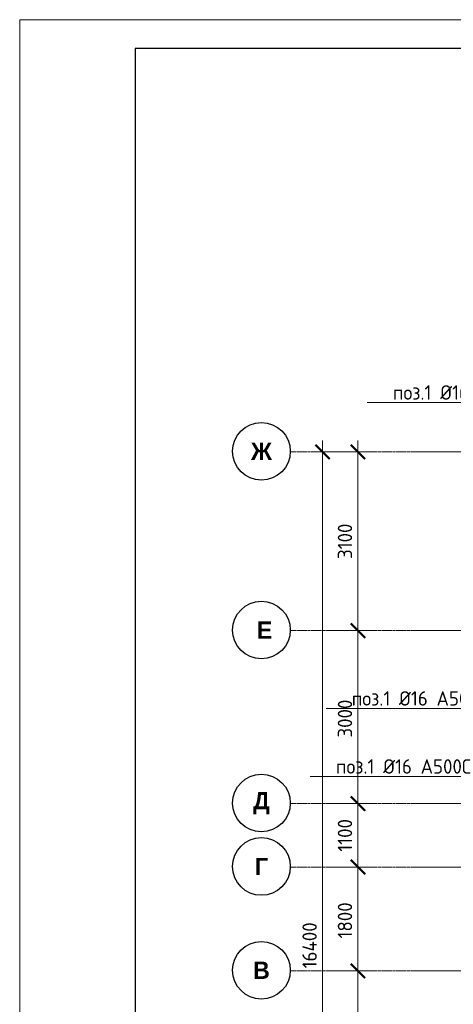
# Model space of a CAD drawing. Header units: millimetres. Extents: x 349531 to 1063351, y -131924 to 96186.
# Tile 190 of 230: x 968870 to 976385, y 43081 to 60157. Entities that reach past the tile are written whole.
import ezdxf
from ezdxf import colors
from ezdxf.entities.mleader import LeaderData, LeaderLine
from ezdxf.math import Vec2, Vec3

# ---------------------------------------------------------------- set-up
doc = ezdxf.new("R2010")
doc.units = ezdxf.units.MM
doc.linetypes.add('______5', pattern=[1100, 800, -100, 100, -100])
doc.linetypes.add('осевая', pattern=[50.8, 31.75, -6.35, 6.35, -6.35])
for name, color, linetype, lineweight in [('Оси', 40, '______5', 18), ('подоснова', 151, 'Continuous', 5), ('РАЗМЕРЫ', 1, 'Continuous', 9), ('ТОНКИЕ', 7, 'Continuous', 9)]:
    doc.layers.add(name, color=color, linetype=linetype, lineweight=lineweight)
doc.layers.add('ТОЛСТЫЕ_ОСНОВНЫЕ', color=6, linetype='Continuous')
doc.styles.add('Century Gothic', font='GOTHIC.TTF')
doc.styles.add('GOST-2.304_Type-B', font='GOST_Common.ttf')
doc.dimstyles.new('СПДС', dxfattribs={"dimscale": 100, "dimtxt": 2.5, "dimasz": 2.5, "dimexe": 1.25, "dimexo": 0, "dimtad": 1, "dimdec": 0, "dimtxsty": 'GOST-2.304_Type-B', "dimblk": 'ARCHTICK', "dimcen": 2.5, "dimdle": 2, "dimadec": 0, "dimazin": 2, "dimtfac": 0.75, "dimtdec": 0, "dimtmove": 1, "dimatfit": 3, "dimfxl": 1, "dimtolj": 1, "dimarcsym": 1})

# ---------------------------------------------------------------- blocks, each defined once
blk = doc.blocks.new('*U1379')
at = {"layer": 'ТОЛСТЫЕ_ОСНОВНЫЕ', "color": 6}
blk.add_lwpolyline([(20, 5), (886, 5), (886, 415), (20, 415)], close=True, dxfattribs=at)
at = {"layer": 'ТОНКИЕ'}
blk.add_lwpolyline([(0, 0), (891, 0), (891, 420), (0, 420)], close=True, dxfattribs=at)
blk = doc.blocks.new('_None')
blk = doc.blocks.new('_ArchTick')
at = {"color": 0, "linetype": 'ByBlock', "const_width": 0.15}
blk.add_lwpolyline([(-0.5, -0.5), (0.5, 0.5)], dxfattribs=at)
blk = doc.blocks.new('*D1693')
at = {"color": 0, "lineweight": -2, "transparency": 16777216}
for p, q in [((979756, -14893), (979756, 1907)), ((979756, 1707), (979881, 1707)), ((979756, -14693), (979881, -14693))]:
    blk.add_line(p, q, dxfattribs=at)
at = {"layer": 'DEFPOINTS', "color": 0, "transparency": 16777216}
for p in [(979756, 1707), (979756, 1707), (979756, -14693)]:
    blk.add_point(p, dxfattribs=at)
at = {"color": 0, "lineweight": -2, "transparency": 16777216, "xscale": 250, "yscale": 250, "zscale": 250}
for p, rotation in [((979756, 1707), 90), ((979756, -14693), 270)]:
    blk.add_blockref('_ArchTick', p, dxfattribs=dict(at, rotation=rotation))
at = {"color": 0, "transparency": 16777216, "insert": (979531, -6851), "char_height": 250, "width": 104166.67, "attachment_point": 5, "rotation": 90, "style": 'GOST-2.304_Type-B'}
blk.add_mtext('\\A1;16400', dxfattribs=at)
blk = doc.blocks.new('NSY101')
at = {"color": 0, "linetype": 'ByBlock', "lineweight": -2}
blk.add_circle((0, 0), 50, dxfattribs=at)
blk = doc.blocks.new('СЛОЖНЫЙ_ОБЪЕКТ_25')
at = {"layer": 'Оси', "color": 16, "linetype": 'Continuous', "lineweight": 25, "transparency": 33554687, "xscale": 9.999999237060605, "yscale": 9.999999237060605, "zscale": 9.999999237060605}
blk.add_blockref('NSY101', (-12319, -12597), dxfattribs=at)
at = {"layer": 'Оси', "color": 16, "linetype": 'Continuous', "lineweight": 25, "transparency": 33554687, "insert": (-12319, -12597), "char_height": 300, "width": 390, "attachment_point": 5, "style": 'Century Gothic'}
blk.add_mtext('\\A1;{\\fCentury Gothic|i0|b1;\\H300.000000;\\W1.000000;\\C16;В}\\P', dxfattribs=at)
blk = doc.blocks.new('СЛОЖНЫЙ_ОБЪЕКТ_26')
at = {"layer": 'Оси', "color": 16, "linetype": 'Continuous', "lineweight": 25, "transparency": 33554687, "xscale": 9.999999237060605, "yscale": 9.999999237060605, "zscale": 9.999999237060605}
blk.add_blockref('NSY101', (-12319, -10797), dxfattribs=at)
at = {"layer": 'Оси', "color": 16, "linetype": 'Continuous', "lineweight": 25, "transparency": 33554687, "insert": (-12319, -10797), "char_height": 300, "width": 345, "attachment_point": 5, "style": 'Century Gothic'}
blk.add_mtext('\\A1;{\\fCentury Gothic|i0|b1;\\H300.000000;\\W1.000000;\\C16;Г}\\P', dxfattribs=at)
blk = doc.blocks.new('СЛОЖНЫЙ_ОБЪЕКТ_27')
at = {"layer": 'Оси', "color": 16, "linetype": 'Continuous', "lineweight": 25, "transparency": 33554687, "xscale": 9.999999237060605, "yscale": 9.999999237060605, "zscale": 9.999999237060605}
blk.add_blockref('NSY101', (-12319, -9697), dxfattribs=at)
at = {"layer": 'Оси', "color": 16, "linetype": 'Continuous', "lineweight": 25, "transparency": 33554687, "insert": (-12319, -9697), "char_height": 300, "width": 470, "attachment_point": 5, "style": 'Century Gothic'}
blk.add_mtext('\\A1;{\\fCentury Gothic|i0|b1;\\H300.000000;\\W1.000000;\\C16;Д}\\P', dxfattribs=at)
blk = doc.blocks.new('СЛОЖНЫЙ_ОБЪЕКТ_28')
at = {"layer": 'Оси', "color": 16, "linetype": 'Continuous', "lineweight": 25, "transparency": 33554687, "xscale": 9.999999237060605, "yscale": 9.999999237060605, "zscale": 9.999999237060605}
blk.add_blockref('NSY101', (-12319, -3597), dxfattribs=at)
at = {"layer": 'Оси', "color": 16, "linetype": 'Continuous', "lineweight": 25, "transparency": 33554687, "insert": (-12319, -3597), "char_height": 300, "width": 540, "attachment_point": 5, "style": 'Century Gothic'}
blk.add_mtext('\\A1;{\\fCentury Gothic|i0|b1;\\H300.000000;\\W1.000000;\\C16;Ж}\\P', dxfattribs=at)
blk = doc.blocks.new('СЛОЖНЫЙ_ОБЪЕКТ_62')
at = {"layer": 'Оси', "color": 16, "linetype": 'Continuous', "lineweight": 25, "transparency": 33554687, "xscale": 9.999999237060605, "yscale": 9.999999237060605, "zscale": 9.999999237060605}
blk.add_blockref('NSY101', (-12319, -6697), dxfattribs=at)
at = {"layer": 'Оси', "color": 16, "linetype": 'Continuous', "lineweight": 25, "transparency": 33554687, "insert": (-12319, -6697), "char_height": 300, "width": 480, "attachment_point": 5, "style": 'Century Gothic'}
blk.add_mtext('\\A1;{\\fCentury Gothic|i0|b1;\\H300.000000;\\W1.000000;\\C16; Е}\\P', dxfattribs=at)
blk = doc.blocks.new('*D1675')
at = {"color": 0, "lineweight": -2, "transparency": 16777216}
for p, q in [((980369, -9993), (980369, -7093)), ((980369, -7293), (980494, -7293)), ((980369, -9793), (980494, -9793))]:
    blk.add_line(p, q, dxfattribs=at)
at = {"layer": 'DEFPOINTS', "color": 0, "transparency": 16777216}
for p in [(980369, -7293), (980369, -7293), (980369, -9793)]:
    blk.add_point(p, dxfattribs=at)
at = {"color": 0, "lineweight": -2, "transparency": 16777216, "xscale": 250, "yscale": 250, "zscale": 250}
for p, rotation in [((980369, -7293), 90), ((980369, -9793), 270)]:
    blk.add_blockref('_ArchTick', p, dxfattribs=dict(at, rotation=rotation))
at = {"color": 0, "transparency": 16777216, "insert": (980144, -8568), "char_height": 250, "width": 83333.33, "attachment_point": 5, "rotation": 90, "style": 'GOST-2.304_Type-B'}
blk.add_mtext('\\A1;2500', dxfattribs=at)
blk = doc.blocks.new('*D1676')
at = {"color": 0, "lineweight": -2, "transparency": 16777216}
for p, q in [((980369, -7493), (980369, -5293)), ((980369, -5493), (980494, -5493)), ((980369, -7293), (980494, -7293))]:
    blk.add_line(p, q, dxfattribs=at)
at = {"layer": 'DEFPOINTS', "color": 0, "transparency": 16777216}
for p in [(980369, -5493), (980369, -5493), (980369, -7293)]:
    blk.add_point(p, dxfattribs=at)
at = {"color": 0, "lineweight": -2, "transparency": 16777216, "xscale": 250, "yscale": 250, "zscale": 250}
for p, rotation in [((980369, -5493), 90), ((980369, -7293), 270)]:
    blk.add_blockref('_ArchTick', p, dxfattribs=dict(at, rotation=rotation))
at = {"color": 0, "transparency": 16777216, "insert": (980144, -6418), "char_height": 250, "width": 83333.33, "attachment_point": 5, "rotation": 90, "style": 'GOST-2.304_Type-B'}
blk.add_mtext('\\A1;1800', dxfattribs=at)
blk = doc.blocks.new('*D1677')
at = {"color": 0, "lineweight": -2, "transparency": 16777216}
for p, q in [((980369, -5693), (980369, -4193)), ((980369, -4393), (980494, -4393)), ((980369, -5493), (980494, -5493))]:
    blk.add_line(p, q, dxfattribs=at)
at = {"layer": 'DEFPOINTS', "color": 0, "transparency": 16777216}
for p in [(980369, -4393), (980369, -4393), (980369, -5493)]:
    blk.add_point(p, dxfattribs=at)
at = {"color": 0, "lineweight": -2, "transparency": 16777216, "xscale": 250, "yscale": 250, "zscale": 250}
for p, rotation in [((980369, -4393), 90), ((980369, -5493), 270)]:
    blk.add_blockref('_ArchTick', p, dxfattribs=dict(at, rotation=rotation))
at = {"color": 0, "transparency": 16777216, "insert": (980144, -4943), "char_height": 250, "width": 83333.33, "attachment_point": 5, "rotation": 90, "style": 'GOST-2.304_Type-B'}
blk.add_mtext('\\A1;1100', dxfattribs=at)
blk = doc.blocks.new('*D1678')
at = {"color": 0, "lineweight": -2, "transparency": 16777216}
for p, q in [((980369, -4593), (980369, -1193)), ((980369, -1393), (980494, -1393)), ((980369, -4393), (980494, -4393))]:
    blk.add_line(p, q, dxfattribs=at)
at = {"layer": 'DEFPOINTS', "color": 0, "transparency": 16777216}
for p in [(980369, -1393), (980369, -1393), (980369, -4393)]:
    blk.add_point(p, dxfattribs=at)
at = {"color": 0, "lineweight": -2, "transparency": 16777216, "xscale": 250, "yscale": 250, "zscale": 250}
for p, rotation in [((980369, -1393), 90), ((980369, -4393), 270)]:
    blk.add_blockref('_ArchTick', p, dxfattribs=dict(at, rotation=rotation))
at = {"color": 0, "transparency": 16777216, "insert": (980144, -2918), "char_height": 250, "width": 83333.33, "attachment_point": 5, "rotation": 90, "style": 'GOST-2.304_Type-B'}
blk.add_mtext('\\A1;3000', dxfattribs=at)
blk = doc.blocks.new('*D1679')
at = {"color": 0, "lineweight": -2, "transparency": 16777216}
for p, q in [((980369, -1593), (980369, 1907)), ((979945, 1707), (980494, 1707)), ((980369, -1393), (980494, -1393))]:
    blk.add_line(p, q, dxfattribs=at)
at = {"layer": 'DEFPOINTS', "color": 0, "transparency": 16777216}
for p in [(979945, 1707), (980369, 1707), (980369, -1393)]:
    blk.add_point(p, dxfattribs=at)
at = {"color": 0, "lineweight": -2, "transparency": 16777216, "xscale": 250, "yscale": 250, "zscale": 250}
for p, rotation in [((980369, 1707), 90), ((980369, -1393), 270)]:
    blk.add_blockref('_ArchTick', p, dxfattribs=dict(at, rotation=rotation))
at = {"color": 0, "transparency": 16777216, "insert": (980144, 157), "char_height": 250, "width": 83333.33, "attachment_point": 5, "rotation": 90, "style": 'GOST-2.304_Type-B'}
blk.add_mtext('\\A1;3100', dxfattribs=at)
blk = doc.blocks.new('оси2')
at = {"layer": 'Оси', "color": 16, "linetype": 'осевая', "lineweight": 0, "transparency": 33554687}
for p, q in [((979200, 1707.1), (1032582.1, 1707.1)), ((979200, -1392.9), (1032582.1, -1392.9)), ((979200, -4392.9), (1032582.1, -4392.9)), ((979200, -5492.9), (1032582.1, -5492.9)), ((979200, -7292.9), (1032582.1, -7292.9))]:
    blk.add_line(p, q, dxfattribs=at)
at = {"layer": 'Оси', "color": 16, "linetype": 'Continuous', "lineweight": 25, "transparency": 33554687}
for name in ['СЛОЖНЫЙ_ОБЪЕКТ_28', 'СЛОЖНЫЙ_ОБЪЕКТ_62', 'СЛОЖНЫЙ_ОБЪЕКТ_27', 'СЛОЖНЫЙ_ОБЪЕКТ_26', 'СЛОЖНЫЙ_ОБЪЕКТ_25']:
    blk.add_blockref(name, (991015, 5314), dxfattribs=at)
for base, p1, p2, picture, middle in [((979756.2, 1707.1), (979756.2, -14692.9), (979756.2, 1707.1), '*D1693', (979756.2, -6851.5)), ((980368.8, 1707.1), (980368.8, -1392.9), (979945.2, 1707.1), '*D1679', (980368.8, 157.1)), ((980368.8, -1392.9), (980368.8, -4392.9), (980368.8, -1392.9), '*D1678', (980368.8, -2918)), ((980368.8, -4392.9), (980368.8, -5492.9), (980368.8, -4392.9), '*D1677', (980368.8, -4942.9)), ((980368.8, -5492.9), (980368.8, -7292.9), (980368.8, -5492.9), '*D1676', (980368.8, -6418)), ((980368.8, -7292.9), (980368.8, -9792.9), (980368.8, -7292.9), '*D1675', (980368.8, -8568))]:
    dim = blk.add_linear_dim(base=base, p1=p1, p2=p2, angle=90, dimstyle='СПДС', override={"dimgap": 1})
    dim.commit()
    dim.dimension.update_dxf_attribs({"geometry": picture, "text_midpoint": middle, "dimtype": 160})

msp = doc.modelspace()

# ---------------------------------------------------------------- block references
at = {"xscale": 100, "yscale": 100, "zscale": 100}
msp.add_blockref('*U1379', (968870.1, 18156.9), dxfattribs=at)
at = {"layer": 'РАЗМЕРЫ'}
msp.add_blockref('оси2', (-5636.2, 50954.2, -360), dxfattribs=at)

# ---------------------------------------------------------------- leaders
at = {"layer": 'подоснова', "color": 4, "ltscale": 0.3}
ml = msp.add_multileader_mtext('Standard', dxfattribs=at)
ml.set_content('{\\C2;поз.1 %%C16 А500С }', color=4, style='GOST-2.304_Type-B')
ml.set_leader_properties(color=256, linetype='ByLayer', lineweight=15)
ml.set_arrow_properties(name='NONE')
ml.build(insert=Vec2(0, 0))
ml.multileader.update_dxf_attribs({"text_left_attachment_type": 6, "text_right_attachment_type": 6, "dogleg_length": 0.1, "arrow_head_size": 18})
ctx = ml.context
ctx.base_point, ctx.char_height, ctx.arrow_head_size, ctx.landing_gap_size, ctx.plane_origin = Vec3(975348.2, 53516.5), 250, 18, 20, Vec3(982253.5, 54511.1)
ctx.left_attachment, ctx.right_attachment, ctx.text_align_type = 6, 6, 1
notes = []
notes.append((ctx, [(0, (1, 1, 0), (977672, 53516.5), (-1, 0), 0.1, [(0, [(977876.8, 52624.8)], 0, [])])]))
ctx.mtext.insert, ctx.mtext.width, ctx.mtext.alignment, ctx.mtext.flow_direction = Vec3(976510.1, 53816.5), 4075.871, 2, 5
ml = msp.add_multileader_mtext('Standard', dxfattribs=at)
ml.set_content('{\\C2;поз.1 %%C16 А500С }', color=4, style='GOST-2.304_Type-B')
ml.set_leader_properties(color=256, linetype='ByLayer', lineweight=15)
ml.set_arrow_properties(name='NONE')
ml.build(insert=Vec2(0, 0))
ml.multileader.update_dxf_attribs({"text_left_attachment_type": 6, "text_right_attachment_type": 6, "dogleg_length": 0.1, "arrow_head_size": 18})
ctx = ml.context
ctx.base_point, ctx.char_height, ctx.arrow_head_size, ctx.landing_gap_size, ctx.plane_origin = Vec3(974635.5, 48210.7), 250, 18, 20, Vec3(982330.8, 49694.8)
ctx.left_attachment, ctx.right_attachment, ctx.text_align_type = 6, 6, 1
notes.append((ctx, [(0, (1, 1, 0), (976959.3, 48210.7), (-1, 0), 0.1, [(1, [(977836.6, 48758.9), (977989.2, 48761.4)], 0, [])])]))
ctx.mtext.insert, ctx.mtext.width, ctx.mtext.alignment, ctx.mtext.flow_direction = Vec3(975797.4, 48510.7), 4075.871, 2, 5
ml = msp.add_multileader_mtext('Standard', dxfattribs=at)
ml.set_content('{\\C2;поз.1 %%C16 А500С }', color=4, style='GOST-2.304_Type-B')
ml.set_leader_properties(color=256, linetype='ByLayer', lineweight=15)
ml.set_arrow_properties(name='NONE')
ml.build(insert=Vec2(0, 0))
ml.multileader.update_dxf_attribs({"text_left_attachment_type": 6, "text_right_attachment_type": 6, "dogleg_length": 0.1, "arrow_head_size": 18})
ctx = ml.context
ctx.base_point, ctx.char_height, ctx.arrow_head_size, ctx.landing_gap_size, ctx.plane_origin = Vec3(974360.1, 47030.9), 250, 18, 20, Vec3(982837.6, 47939.7)
ctx.left_attachment, ctx.right_attachment, ctx.text_align_type = 6, 6, 1
notes.append((ctx, [(0, (1, 1, 0), (976683.9, 47030.9), (-1, 0), 0.1, [(1, [(977810.6, 45383.8), (977809.4, 45323.4)], 0, [])])]))
ctx.mtext.insert, ctx.mtext.width, ctx.mtext.alignment, ctx.mtext.flow_direction = Vec3(975521.9, 47330.9), 4075.871, 2, 5
for ctx, leaders in notes:
    for number, flags, end, landing, length, lines in leaders:
        leader = LeaderData()
        leader.index, (leader.has_last_leader_line, leader.has_dogleg_vector, leader.attachment_direction) = number, flags
        leader.last_leader_point, leader.dogleg_vector, leader.dogleg_length = Vec3(end), Vec3(landing), length
        for number, points, colour, breaks in lines:
            line = LeaderLine()
            line.index, line.vertices, line.color, line.breaks = number, Vec3.list(points), colors.encode_raw_color(colour), breaks
            leader.lines.append(line)
        ctx.leaders.append(leader)

doc.saveas('drawing.dxf')
